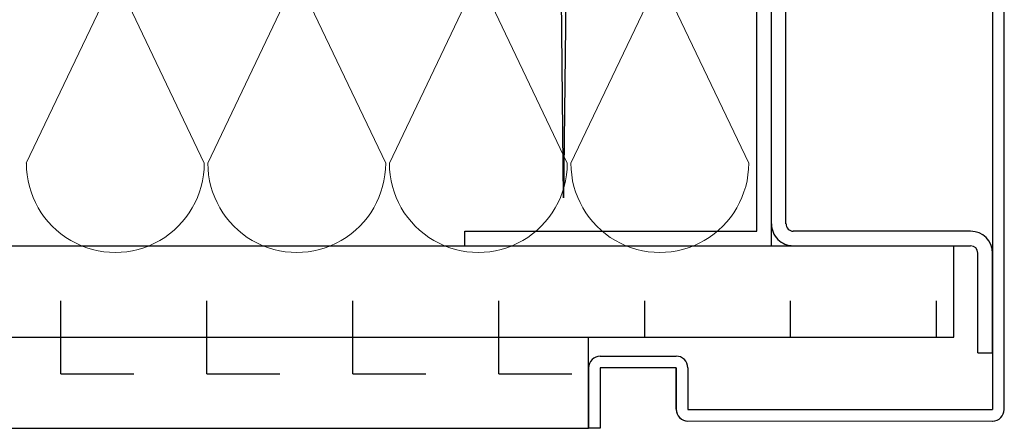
# Model space of a CAD drawing. Header units: millimetres. Extents: x -4577 to 1032787, y -66234 to 201209.
# Tile 73 of 256: x 3640 to 3775, y -9009 to -8953. Entities that reach past the tile are written whole.
import ezdxf

# ---------------------------------------------------------------- set-up
doc = ezdxf.new("R2010")
doc.units = ezdxf.units.MM
doc.linetypes.add('510_5_2OG_ELT_1004$0$11-07-22_DS_2OG$0$AUSGEZOGEN', pattern=[0])
for name, color, linetype in [('510_5_2OG_ELT_1004$0$11-07-22_DS_2OG$0$EBENE_1', 8, '510_5_2OG_ELT_1004$0$11-07-22_DS_2OG$0$AUSGEZOGEN'), ('510_5_2OG_ELT_1004$0$11-07-22_DS_2OG$0$Schraffur', 8, '510_5_2OG_ELT_1004$0$11-07-22_DS_2OG$0$AUSGEZOGEN'), ('510_5_2OG_ELT_1004$0$11-07-22_DS_2OG$0$STANDARD', 8, '510_5_2OG_ELT_1004$0$11-07-22_DS_2OG$0$AUSGEZOGEN')]:
    doc.layers.add(name, color=color, linetype=linetype)
pattern_1 = [(0, (1905.797, -66881.692), (20, 20), [10, -10]), (90, (1905.797, -66881.692), (20, 20), [10, -10])]

# ---------------------------------------------------------------- blocks, each defined once
blk = doc.blocks.new('510_5_2OG_ELT_1004$0$11-07-22_DS_2OG$0$MUSTERELEMENT_136')
at = {"layer": '510_5_2OG_ELT_1004$0$11-07-22_DS_2OG$0$STANDARD', "color": 7, "linetype": '510_5_2OG_ELT_1004$0$11-07-22_DS_2OG$0$AUSGEZOGEN', "lineweight": 13}
for p, q in [((1.74529, 57.91896), (1.75723, 57.94396)), ((1.75773, 57.94396), (1.76967, 57.91896)), ((1.77016, 57.91896), (1.7821, 57.94396)), ((1.7826, 57.94396), (1.79454, 57.91896)), ((1.79504, 57.91896), (1.80697, 57.94396)), ((1.80747, 57.94396), (1.81941, 57.91896)), ((1.81991, 57.91896), (1.83185, 57.94396)), ((1.83234, 57.94396), (1.84428, 57.91896))]:
    blk.add_line(p, q, dxfattribs=at)
for centre, start_param, end_param in [((1.74504, 57.94396), 4.712389, 6.283185), ((1.76992, 57.94396), 0, 1.570796), ((1.76992, 57.94396), 4.712389, 6.283185), ((1.79479, 57.94396), 0, 1.570796), ((1.79479, 57.94396), 4.712389, 6.283185), ((1.81966, 57.94396), 0, 1.570796), ((1.81966, 57.94396), 4.712389, 6.283185), ((1.84453, 57.94396), 0, 1.570796), ((1.75748, 57.91896), 1.570796, 4.712389), ((1.78235, 57.91896), 1.570796, 4.712389), ((1.80722, 57.91896), 1.570796, 4.712389), ((1.83209, 57.91896), 1.570796, 4.712389)]:
    blk.add_ellipse(centre, major_axis=(0, 0.01225), ratio=0.994657, start_param=start_param, end_param=end_param, dxfattribs=at)
blk = doc.blocks.new('510_5_2OG_ELT_1004')
at = {"layer": '510_5_2OG_ELT_1004$0$11-07-22_DS_2OG$0$Schraffur', "linetype": 'Continuous'}
h = blk.add_hatch(dxfattribs=at)
h.set_pattern_fill('MUSTER_NA', color=256, scale=10, style=0, pattern_type=2)
h.set_pattern_definition(pattern_1)
h.paths.add_polyline_path([(3768.18, -8984.06), (3768.18, -8996.56), (3389.83, -8996.56), (3389.83, -8984.06)], flags=0)
h = blk.add_hatch(dxfattribs=at)
h.set_pattern_fill('MUSTER_NA', color=256, scale=10, style=0, pattern_type=2)
h.set_pattern_definition(pattern_1)
h.paths.add_polyline_path([(3396.3, -8996.56), (3718.14, -8996.56), (3718.14, -9009.06), (3396.3, -9009.06)], flags=0)
at = {"layer": '510_5_2OG_ELT_1004$0$11-07-22_DS_2OG$0$EBENE_1'}
for p, q in [((3773.48, -8943.22), (3773.48, -9006.48)), ((3775.07, -9006.52), (3775.09, -8944.54))]:
    blk.add_line(p, q, dxfattribs=at)
at = {"layer": '510_5_2OG_ELT_1004$0$11-07-22_DS_2OG$0$STANDARD', "linetype": '510_5_2OG_ELT_1004$0$11-07-22_DS_2OG$0$AUSGEZOGEN'}
for p, q in [((3743.18, -8981.06), (3743.18, -8912.07)), ((3745.17, -8981.06), (3745.17, -8912.07)), ((3741.18, -8982.06), (3741.18, -8949.06)), ((3743.18, -8984.06), (3743.18, -8949.06)), ((3714.7, -8977.49), (3714.41, -8950.14)), ((3715.02, -8949.93), (3714.7, -8977.49)), ((3701.18, -8982.06), (3741.18, -8982.06)), ((3701.18, -8984.06), (3701.18, -8982.06)), ((3770.47, -8982.07), (3746.18, -8982.07)), ((3389.83, -8984.06), (3768.18, -8984.06)), ((3701.18, -8984.06), (3743.18, -8984.06)), ((3746.18, -8984.06), (3770.47, -8984.06)), ((3768.18, -8996.56), (3768.18, -8984.06)), ((3771.47, -8998.74), (3771.47, -8985.07)), ((3773.47, -8998.74), (3773.47, -8985.07)), ((3389.83, -8996.56), (3720.15, -8996.56)), ((3718.14, -9009.06), (3718.14, -8996.56)), ((3720.15, -8996.56), (3768.18, -8996.56)), ((3719.73, -8999.19), (3730.14, -8999.19)), ((3771.47, -8998.74), (3773.47, -8998.74)), ((3718.14, -9000.77), (3718.14, -9009.06)), ((3719.73, -9000.77), (3719.73, -9009.06)), ((3730.14, -9000.77), (3719.73, -9000.77)), ((3730.14, -9000.77), (3730.14, -9006.48)), ((3730.14, -9006.45), (3730.15, -9000.77)), ((3731.73, -9000.77), (3731.73, -9006.48)), ((3731.73, -9006.48), (3773.48, -9006.48)), ((3731.52, -9008.06), (3773.5, -9008.07)), ((3396.3, -9009.06), (3718.14, -9009.06)), ((3719.73, -9009.06), (3718.14, -9009.06))]:
    blk.add_line(p, q, dxfattribs=at)
for centre, radius, start, end in [((3746.18, -8981.06), 3, 179.9997, 270), ((3746.18, -8981.06), 1, 179.9997, 270.0013), ((3770.47, -8985.07), 3, 0, 89.9997), ((3770.47, -8985.07), 1, 0, 89.9984), ((3719.73, -9000.77), 1.59, 90, 180.6361), ((3730.14, -9000.77), 1.59, 0, 90.6361), ((3731.73, -9006.48), 1.59, 179.103, 270), ((3731.73, -9006.48), 1.59, 180, 270.6361), ((3773.48, -9006.48), 1.59, 270, 0)]:
    blk.add_arc(centre, radius, start, end, dxfattribs=at)
at = {"layer": '510_5_2OG_ELT_1004$0$11-07-22_DS_2OG$0$STANDARD', "linetype": '510_5_2OG_ELT_1004$0$11-07-22_DS_2OG$0$AUSGEZOGEN', "xscale": 1000, "yscale": 1000, "zscale": 1000}
blk.add_blockref('510_5_2OG_ELT_1004$0$11-07-22_DS_2OG$0$MUSTERELEMENT_136', (1895.8, -66891.69), dxfattribs=at)

msp = doc.modelspace()

# ---------------------------------------------------------------- block references
msp.add_blockref('510_5_2OG_ELT_1004', (0, -0.05))

doc.saveas('drawing.dxf')
